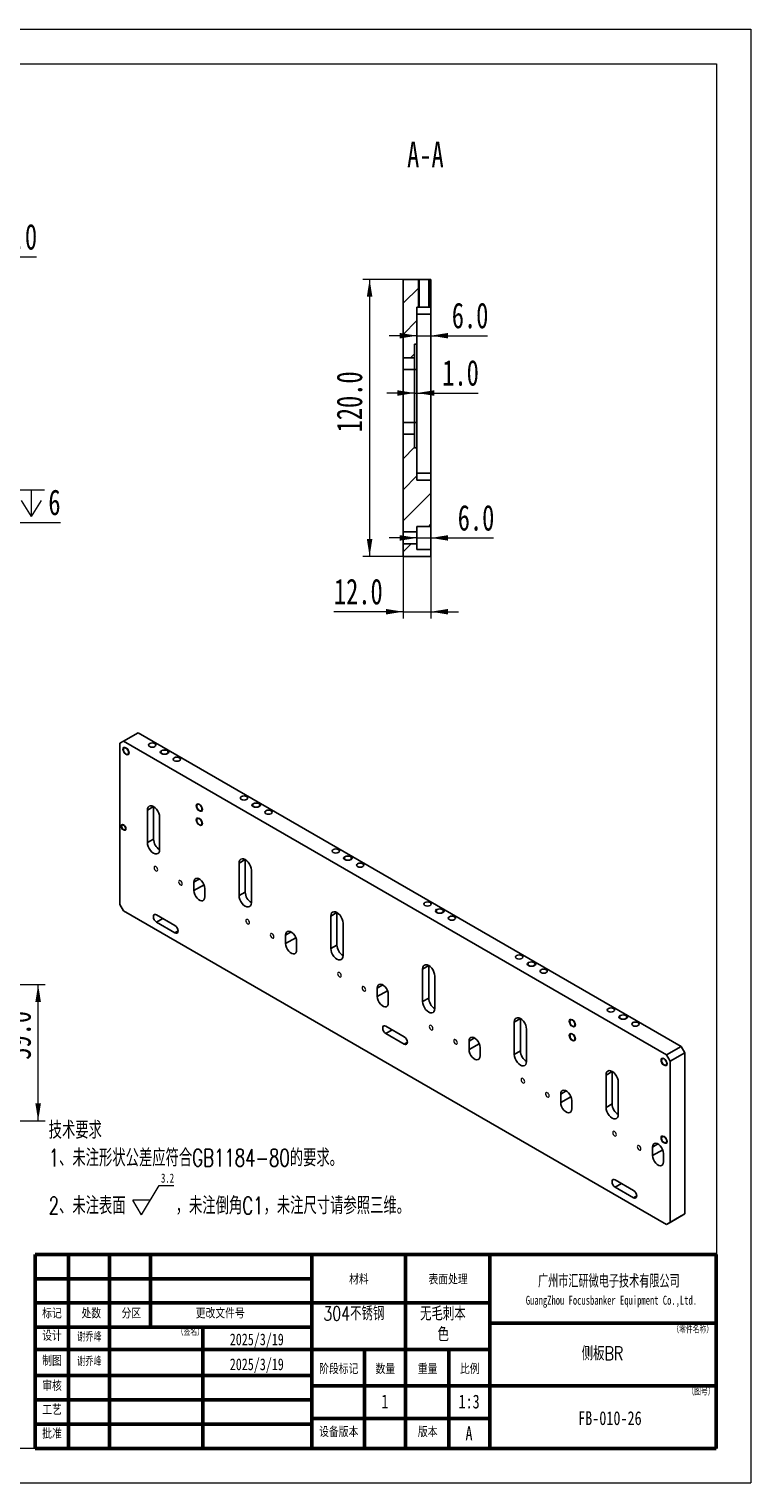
# Model space of a CAD drawing. Header units: millimetres. Extents: x 0 to 297, y 0 to 210.
# Tile 5 of 5: x 193 to 297, y 0 to 210. Entities that reach past the tile are written whole.
import ezdxf

# ---------------------------------------------------------------- set-up
doc = ezdxf.new("R2010")
doc.units = ezdxf.units.MM
doc.styles.add('SLDTEXTSTYLE0', font='TXT', dxfattribs={"width": 0.7, "bigfont": 'bigfont'})
doc.styles.add('SLDTEXTSTYLE1', font='TXT', dxfattribs={"width": 0.7})
doc.styles.add('SLDTEXTSTYLE2', font='TXT', dxfattribs={"width": 0.75, "bigfont": 'bigfont'})
doc.styles.add('SLDTEXTSTYLE3', font='TXT', dxfattribs={"width": 0.75})
doc.dimstyles.new('SLDDIMSTYLE0', dxfattribs={"dimtxt": 3.950146, "dimasz": 2.5, "dimexe": 0, "dimexo": 0.0625, "dimgap": 0.987537, "dimtad": 2, "dimdec": 1, "dimlfac": 3, "dimrnd": 1e-09, "dimzin": 4, "dimdsep": 46, "dimtxsty": 'SLDTEXTSTYLE1', "dimsah": 1, "dimcen": 0.09, "dimadec": 0, "dimazin": 1, "dimtfac": 1, "dimtofl": 0, "dimtmove": 0, "dimatfit": 3, "dimfxl": 0, "dimfrac": 2, "dimtolj": 1, "dimtzin": 12, "dimarcsym": 0})
doc.dimstyles.new('SLDDIMSTYLE2', dxfattribs={"dimtxt": 3.950146, "dimasz": 2.5, "dimexe": 0, "dimexo": 0.0625, "dimgap": 0.987537, "dimtad": 2, "dimdec": 1, "dimlfac": 3, "dimrnd": 1e-09, "dimzin": 4, "dimdsep": 46, "dimtxsty": 'SLDTEXTSTYLE1', "dimsah": 1, "dimcen": 0.09, "dimadec": 0, "dimazin": 1, "dimtfac": 1, "dimtmove": 0, "dimatfit": 0, "dimfxl": 0, "dimfrac": 2, "dimtolj": 1, "dimtzin": 12, "dimarcsym": 0})
doc.dimstyles.new('SLDDIMSTYLE6', dxfattribs={"dimtxt": 3.950146, "dimasz": 2.5, "dimexe": 0, "dimexo": 0.0625, "dimgap": 0.987537, "dimtad": 0, "dimtih": 1, "dimtoh": 1, "dimdec": 1, "dimlfac": 3, "dimrnd": 1e-09, "dimzin": 12, "dimdsep": 46, "dimtxsty": 'SLDTEXTSTYLE1', "dimsah": 1, "dimcen": 0, "dimadec": 0, "dimazin": 3, "dimtfac": 1, "dimtmove": 0, "dimatfit": 3, "dimfxl": 0, "dimfrac": 2, "dimtolj": 1, "dimtzin": 12, "dimarcsym": 0})

# ---------------------------------------------------------------- blocks, each defined once
blk = doc.blocks.new('SW_NOTE_0')
at = {"color": 0, "linetype": 'Continuous', "lineweight": 0}
for p, q in [((13.44, -10.29), (15.97, -6.01)), ((15.97, -6.01), (18.08, -6.01)), ((13.44, -10.29), (12.17, -8.15)), ((14.7, -8.15), (12.17, -8.15))]:
    blk.add_line(p, q, dxfattribs=at)
at = {"color": 0, "linetype": 'Continuous', "lineweight": 0, "attachment_point": 1}
for s, insert, char_height, style in [('技术要求', (0, 3.22), 2.5, 'SLDTEXTSTYLE0'), ('1、未注形状公差应符合GB1184-80的要求。', (0, -0.78), 2.5, 'SLDTEXTSTYLE0'), ('3.2', (16.24, -4.3), 1.323, 'SLDTEXTSTYLE1'), ('2、未注表面', (0, -7.68), 2.5, 'SLDTEXTSTYLE0'), ('，未注倒角C1，未注尺寸请参照三维。', (18.36, -7.68), 2.5, 'SLDTEXTSTYLE0')]:
    blk.add_mtext(s, dxfattribs=dict(at, insert=insert, char_height=char_height, style=style))
blk = doc.blocks.new('SW_NOTE_0_1')
at = {"color": 0, "linetype": 'Continuous', "lineweight": 0, "char_height": 2, "attachment_point": 2, "style": 'SLDTEXTSTYLE2'}
for s, insert in [('无毛刺本', (5.25, 2.58)), ('色', (5.31, -0.42))]:
    blk.add_mtext(s, dxfattribs=dict(at, insert=insert))
blk = doc.blocks.new('SW_NOTE_0_2')
at = {"color": 0, "linetype": 'Continuous', "lineweight": 0, "attachment_point": 2}
for s, insert, char_height, style in [('广州市汇研微电子技术有限公司', (16.21, 2.45), 1.9, 'SLDTEXTSTYLE0'), ('GuangZhou Focusbanker Equipment Co.,Ltd.', (16.58, -0.62), 1.3, 'SLDTEXTSTYLE1')]:
    blk.add_mtext(s, dxfattribs=dict(at, insert=insert, char_height=char_height, style=style))
blk = doc.blocks.new('SW_CHAMFER_DIMENSION_0')
at = {"color": 0, "linetype": 'Continuous', "lineweight": 0}
for p, q in [((-2.17, -3.76), (0, 0)), ((0, 0), (11.08, 0))]:
    blk.add_line(p, q, dxfattribs=at)
at = {"color": 0, "linetype": 'Continuous', "lineweight": 18}
blk.add_solid([(-2.17, -3.76), (-0.57, -1.79), (-1.26, -1.39)], dxfattribs=at)
at = {"color": 0, "linetype": 'Continuous', "lineweight": 18, "attachment_point": 1, "style": 'SLDTEXTSTYLE1'}
for s, insert, char_height in [('4-', (0, 4.77), 3.704), ('C', (4.16, 4.77), 3.7), ('3.0', (5.89, 4.77), 3.704)]:
    blk.add_mtext(s, dxfattribs=dict(at, insert=insert, char_height=char_height))
blk = doc.blocks.new('SW_SYMBOL_HOLE_DEPTH')
at = {"color": 0, "linetype": 'Continuous', "lineweight": 18}
for p, q in [((0, 875), (800, 875)), ((100, 555), (400, 75)), ((400, 875), (400, 75)), ((700, 555), (400, 75))]:
    blk.add_line(p, q, dxfattribs=at)
blk = doc.blocks.new('_D_30')
at = {"color": 7, "linetype": 'Continuous', "lineweight": 0}
for p, q in [((174.79, 144.52), (171.96, 147.35)), ((174.79, 144.52), (175.49, 143.82)), ((175.49, 143.82), (180.58, 138.73)), ((180.58, 138.73), (197.18, 138.73))]:
    blk.add_line(p, q, dxfattribs=at)
at = {"color": 7, "linetype": 'Continuous', "lineweight": 18}
for points in [[(174.79, 144.52), (173.3, 146.57), (172.74, 146.01)], [(175.49, 143.82), (176.98, 141.77), (177.54, 142.33)]]:
    blk.add_solid(points, dxfattribs=at)
at = {"color": 7, "linetype": 'Continuous', "lineweight": 18, "xscale": 0.004774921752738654, "yscale": 0.004774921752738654, "zscale": 0.004774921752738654}
blk.add_blockref('SW_SYMBOL_HOLE_DEPTH', (191.05, 139.26), dxfattribs=at)
at = {"color": 7, "linetype": 'Continuous', "lineweight": 18, "attachment_point": 1, "style": 'SLDTEXTSTYLE1'}
for s, insert, char_height in [('12-M3', (181.58, 143.5), 3.704), ('6', (195.45, 143.5), 3.7)]:
    blk.add_mtext(s, dxfattribs=dict(at, insert=insert, char_height=char_height))
blk = doc.blocks.new('_D_51')
at = {"color": 7, "linetype": 'Continuous', "lineweight": 0}
for p, q in [((179.97, 71.98), (194.97, 71.98)), ((193.97, 52.31), (193.97, 71.98)), ((181.02, 52.31), (194.97, 52.31))]:
    blk.add_line(p, q, dxfattribs=at)
at = {"color": 7, "linetype": 'Continuous', "lineweight": 18}
for points in [[(193.97, 71.98), (193.57, 69.48), (194.37, 69.48)], [(193.97, 52.31), (194.37, 54.81), (193.57, 54.81)]]:
    blk.add_solid(points, dxfattribs=at)
at = {"color": 7, "linetype": 'Continuous', "lineweight": 18, "insert": (189.2, 61.12), "char_height": 3.704, "attachment_point": 1, "rotation": 90, "style": 'SLDTEXTSTYLE1'}
blk.add_mtext('59.0', dxfattribs=at)
blk = doc.blocks.new('_D_68')
at = {"color": 7, "linetype": 'Continuous', "lineweight": 0}
for p, q in [((248.73, 165.71), (244.73, 165.71)), ((248.73, 165.71), (250.73, 165.71)), ((250.73, 165.71), (258.94, 165.71))]:
    blk.add_line(p, q, dxfattribs=at)
at = {"color": 7, "linetype": 'Continuous', "lineweight": 18}
for points in [[(248.73, 165.71), (246.23, 166.11), (246.23, 165.31)], [(250.73, 165.71), (253.23, 165.31), (253.23, 166.11)]]:
    blk.add_solid(points, dxfattribs=at)
at = {"color": 7, "linetype": 'Continuous', "lineweight": 18, "insert": (253.76, 170.49), "char_height": 3.704, "attachment_point": 1, "style": 'SLDTEXTSTYLE1'}
blk.add_mtext('6.0', dxfattribs=at)
blk = doc.blocks.new('_D_69')
at = {"color": 7, "linetype": 'Continuous', "lineweight": 0}
for p, q in [((248.39, 160.84), (248.39, 156.43)), ((248.73, 160.84), (248.73, 156.43)), ((248.39, 157.43), (244.39, 157.43)), ((248.39, 157.43), (248.73, 157.43)), ((248.73, 157.43), (257.57, 157.43))]:
    blk.add_line(p, q, dxfattribs=at)
at = {"color": 7, "linetype": 'Continuous', "lineweight": 18}
for points in [[(248.39, 157.43), (245.89, 157.83), (245.89, 157.03)], [(248.73, 157.43), (251.23, 157.03), (251.23, 157.83)]]:
    blk.add_solid(points, dxfattribs=at)
at = {"color": 7, "linetype": 'Continuous', "lineweight": 18, "insert": (252.38, 162.2), "char_height": 3.704, "attachment_point": 1, "style": 'SLDTEXTSTYLE1'}
blk.add_mtext('1.0', dxfattribs=at)
blk = doc.blocks.new('_D_70')
at = {"color": 7, "linetype": 'Continuous', "lineweight": 0}
for p, q in [((250.73, 138.17), (250.73, 135.5)), ((248.73, 136.5), (244.73, 136.5)), ((248.73, 136.5), (250.73, 136.5)), ((250.73, 136.5), (259.81, 136.5))]:
    blk.add_line(p, q, dxfattribs=at)
at = {"color": 7, "linetype": 'Continuous', "lineweight": 18}
for points in [[(248.73, 136.5), (246.23, 136.9), (246.23, 136.1)], [(250.73, 136.5), (253.23, 136.1), (253.23, 136.9)]]:
    blk.add_solid(points, dxfattribs=at)
at = {"color": 7, "linetype": 'Continuous', "lineweight": 18, "insert": (254.62, 141.27), "char_height": 3.704, "attachment_point": 1, "style": 'SLDTEXTSTYLE1'}
blk.add_mtext('6.0', dxfattribs=at)
blk = doc.blocks.new('_D_71')
at = {"color": 7, "linetype": 'Continuous', "lineweight": 0}
for p, q in [((246.73, 133.84), (246.73, 124.84)), ((250.73, 133.84), (250.73, 124.84)), ((246.73, 125.84), (236.72, 125.84)), ((246.73, 125.84), (250.73, 125.84)), ((250.73, 125.84), (254.73, 125.84))]:
    blk.add_line(p, q, dxfattribs=at)
at = {"color": 7, "linetype": 'Continuous', "lineweight": 18}
for points in [[(246.73, 125.84), (244.23, 126.24), (244.23, 125.44)], [(250.73, 125.84), (253.23, 125.44), (253.23, 126.24)]]:
    blk.add_solid(points, dxfattribs=at)
at = {"color": 7, "linetype": 'Continuous', "lineweight": 18, "insert": (236.72, 130.61), "char_height": 3.704, "attachment_point": 1, "style": 'SLDTEXTSTYLE1'}
blk.add_mtext('12.0', dxfattribs=at)
blk = doc.blocks.new('_D_72')
at = {"color": 7, "linetype": 'Continuous', "lineweight": 0}
for p, q in [((246.73, 173.84), (240.88, 173.84)), ((241.88, 173.84), (241.88, 133.84)), ((246.73, 133.84), (240.88, 133.84))]:
    blk.add_line(p, q, dxfattribs=at)
at = {"color": 7, "linetype": 'Continuous', "lineweight": 18}
for points in [[(241.88, 173.84), (241.48, 171.34), (242.28, 171.34)], [(241.88, 133.84), (242.28, 136.34), (241.48, 136.34)]]:
    blk.add_solid(points, dxfattribs=at)
at = {"color": 7, "linetype": 'Continuous', "lineweight": 18, "insert": (237.1, 151.74), "char_height": 3.704, "attachment_point": 1, "rotation": 90, "style": 'SLDTEXTSTYLE1'}
blk.add_mtext('120.0', dxfattribs=at)

msp = doc.modelspace()

# ---------------------------------------------------------------- hatches: boundary and pattern name
at = {"linetype": 'Continuous', "lineweight": 18}
h = msp.add_hatch(dxfattribs=at)
h.set_pattern_fill('ANSI31', angle=3e-322, style=0)
h.paths.add_polyline_path([(249.025, 169.837), (249.025, 173.837), (246.725, 173.837), (246.725, 162.503), (248.392, 162.503), (248.392, 164.503), (248.725, 164.503), (248.725, 169.837)], flags=0)
h = msp.add_hatch(dxfattribs=at)
h.set_pattern_fill('ANSI31', angle=3e-322, style=0)
h.paths.add_polyline_path([(250.725, 169.837), (250.725, 173.837), (250.425, 173.837), (250.425, 169.837)], flags=0)
h = msp.add_hatch(dxfattribs=at)
h.set_pattern_fill('ANSI31', angle=3e-322, style=0)
h.paths.add_polyline_path([(248.392, 151.503), (246.725, 151.503), (246.725, 137.37), (248.725, 137.37), (248.725, 138.17), (250.725, 138.17), (250.725, 144.837), (248.725, 144.837), (248.725, 149.503), (248.392, 149.503)], flags=0)
h = msp.add_hatch(dxfattribs=at)
h.set_pattern_fill('ANSI31', angle=3e-322, style=0)
h.paths.add_polyline_path([(248.725, 135.637), (246.725, 135.637), (246.725, 133.837), (250.725, 133.837), (250.725, 134.837), (248.725, 134.837)], flags=0)

# ---------------------------------------------------------------- linework, layer by layer
at = {"color": 7, "linetype": 'Continuous', "lineweight": 18}
for p, q in [((0, 210), (297, 210)), ((297, 210), (297, 0)), ((10, 205), (292, 205)), ((292, 205), (292, 5)), ((248.892, 173.837), (248.892, 169.837)), ((250.558, 173.837), (250.558, 169.837)), ((10, 5), (292, 5)), ((0, 0), (297, 0))]:
    msp.add_line(p, q, dxfattribs=at)
at = {"color": 7, "linetype": 'Continuous', "lineweight": 25}
for p, q in [((249.025, 173.837), (246.725, 173.837)), ((246.725, 173.837), (246.725, 162.503)), ((249.025, 169.837), (249.025, 173.837)), ((249.025, 173.837), (250.425, 173.837)), ((250.425, 173.837), (250.425, 169.837)), ((250.725, 173.837), (250.425, 173.837)), ((250.725, 173.837), (250.725, 169.837)), ((248.725, 169.837), (249.025, 169.837)), ((248.725, 169.837), (248.725, 164.503)), ((248.725, 168.837), (250.725, 168.837)), ((249.025, 169.837), (250.425, 169.837)), ((250.425, 169.837), (250.725, 169.837)), ((250.725, 169.837), (250.725, 168.837)), ((250.725, 168.837), (250.725, 145.837)), ((248.392, 164.503), (248.725, 164.503)), ((248.392, 164.503), (248.392, 162.503)), ((248.725, 164.503), (248.725, 160.837)), ((246.725, 162.503), (248.392, 162.503)), ((246.725, 160.837), (246.725, 162.503)), ((248.392, 160.837), (248.392, 162.503)), ((248.392, 160.837), (246.725, 160.837)), ((246.725, 153.17), (246.725, 160.837)), ((248.392, 160.837), (248.725, 160.837)), ((248.392, 153.17), (248.392, 160.837)), ((248.725, 160.837), (248.725, 153.17)), ((248.392, 153.17), (246.725, 153.17)), ((246.725, 151.503), (246.725, 153.17)), ((246.725, 151.503), (246.725, 137.37)), ((248.392, 151.503), (246.725, 151.503)), ((248.392, 151.503), (248.392, 153.17)), ((248.392, 153.17), (248.725, 153.17)), ((248.392, 151.503), (248.392, 149.503)), ((248.725, 153.17), (248.725, 149.503)), ((248.725, 149.503), (248.392, 149.503)), ((248.725, 149.503), (248.725, 144.837)), ((248.725, 145.837), (250.725, 145.837)), ((250.725, 145.837), (250.725, 144.837)), ((250.725, 144.837), (248.725, 144.837)), ((250.725, 144.837), (250.725, 138.17)), ((246.725, 137.37), (248.725, 137.37)), ((246.725, 137.37), (246.725, 135.637)), ((248.725, 138.17), (250.725, 138.17)), ((248.725, 138.17), (248.725, 137.37)), ((248.725, 135.637), (248.725, 137.37)), ((250.725, 138.17), (250.725, 134.837)), ((246.725, 135.637), (248.725, 135.637)), ((246.725, 135.637), (246.725, 133.837)), ((248.725, 135.637), (248.725, 134.837)), ((248.725, 134.837), (250.725, 134.837)), ((250.725, 134.837), (250.725, 133.837)), ((246.725, 133.837), (250.725, 133.837)), ((205.784, 106.834), (206.314, 107.141)), ((206.314, 107.141), (208.435, 108.365)), ((284.803, 61.83), (206.314, 107.141)), ((286.924, 63.055), (208.435, 108.365)), ((205.784, 106.834), (205.784, 83.563)), ((210.645, 97.7), (209.761, 97.189)), ((209.761, 92.494), (209.761, 97.189)), ((210.645, 93.004), (210.645, 97.7)), ((211.529, 96.169), (211.529, 91.474)), ((210.645, 93.004), (209.761, 92.494)), ((223.903, 90.046), (223.019, 89.535)), ((223.019, 84.84), (223.019, 89.535)), ((223.903, 85.351), (223.903, 90.046)), ((224.787, 88.515), (224.787, 83.82)), ((216.479, 86.779), (216.479, 85.554)), ((218.069, 84.636), (218.069, 85.861)), ((223.903, 85.351), (223.019, 84.84)), ((206.314, 82.644), (205.784, 83.563)), ((206.314, 82.644), (284.803, 37.334)), ((213.738, 80.522), (211.087, 82.053)), ((237.161, 82.392), (236.277, 81.882)), ((237.161, 77.697), (237.161, 82.392)), ((211.087, 80.991), (213.738, 79.461)), ((236.277, 77.187), (236.277, 81.882)), ((238.045, 80.861), (238.045, 76.166)), ((229.737, 79.125), (229.737, 77.9)), ((231.328, 76.982), (231.328, 78.207)), ((237.161, 77.697), (236.277, 77.187)), ((250.42, 74.738), (249.536, 74.228)), ((249.536, 69.533), (249.536, 74.228)), ((250.42, 70.043), (250.42, 74.738)), ((242.995, 71.471), (242.995, 70.247)), ((251.304, 73.207), (251.304, 68.512)), ((244.586, 69.328), (244.586, 70.553)), ((250.42, 70.043), (249.536, 69.533)), ((246.884, 64.449), (244.232, 65.98)), ((263.678, 67.084), (262.794, 66.574)), ((262.794, 61.879), (262.794, 66.574)), ((263.678, 62.389), (263.678, 67.084)), ((264.562, 65.553), (264.562, 60.858)), ((244.232, 64.919), (246.884, 63.388)), ((256.253, 63.818), (256.253, 62.593)), ((286.924, 63.055), (284.803, 61.83)), ((287.454, 62.136), (286.924, 63.055)), ((257.844, 61.674), (257.844, 62.899)), ((263.678, 62.389), (262.794, 61.879)), ((284.803, 61.83), (285.333, 60.911)), ((285.333, 60.911), (287.454, 62.136)), ((285.333, 37.64), (285.333, 60.911)), ((287.454, 38.865), (287.454, 62.136)), ((276.936, 59.43), (276.052, 58.92)), ((276.052, 54.225), (276.052, 58.92)), ((276.936, 54.735), (276.936, 59.43)), ((277.82, 57.9), (277.82, 53.205)), ((269.512, 56.164), (269.512, 54.939)), ((271.103, 54.02), (271.103, 55.245)), ((276.936, 54.735), (276.052, 54.225)), ((282.77, 48.51), (282.77, 47.285)), ((284.361, 46.367), (284.361, 47.591)), ((280.03, 42.253), (277.378, 43.784)), ((277.378, 42.722), (280.03, 41.191)), ((284.803, 37.334), (286.924, 38.558)), ((287.454, 38.865), (285.333, 37.64)), ((286.924, 38.558), (287.454, 38.865)), ((285.333, 37.64), (284.803, 37.334))]:
    msp.add_line(p, q, dxfattribs=at)
at = {"color": 1, "linetype": 'Continuous', "lineweight": 25}
for p, q in [((216.479, 86.779), (217.274, 87.238)), ((216.479, 85.554), (217.953, 86.406)), ((211.087, 80.991), (212.006, 81.522)), ((213.738, 79.461), (214.198, 79.726)), ((229.737, 79.125), (230.532, 79.585)), ((229.737, 77.9), (231.212, 78.752)), ((242.995, 71.471), (243.791, 71.931)), ((242.995, 70.247), (244.47, 71.098)), ((244.232, 64.919), (245.152, 65.45)), ((246.884, 63.388), (247.344, 63.653)), ((256.253, 63.818), (257.049, 64.277)), ((256.253, 62.593), (257.728, 63.444)), ((269.512, 56.164), (270.307, 56.623)), ((269.512, 54.939), (270.986, 55.79)), ((282.77, 48.51), (283.565, 48.969)), ((282.77, 47.285), (284.245, 48.136)), ((277.378, 42.722), (278.297, 43.253)), ((280.03, 41.191), (280.489, 41.457))]:
    msp.add_line(p, q, dxfattribs=at)
at = {"color": 7, "linetype": 'Continuous', "lineweight": 50}
for p, q in [((193.542, 32.994), (291.987, 32.994)), ((193.542, 32.994), (193.542, 4.994)), ((198.334, 32.994), (198.334, 19.266)), ((204.271, 22.494), (204.271, 32.994)), ((210.199, 22.494), (210.199, 32.994)), ((233.542, 32.994), (233.542, 4.994)), ((247.07, 32.994), (247.07, 19.266)), ((259.243, 32.77), (259.243, 19.266)), ((291.987, 32.994), (291.987, 4.994)), ((193.542, 29.494), (233.542, 29.494)), ((193.542, 29.494), (198.542, 29.494)), ((193.542, 26.018), (233.542, 26.018)), ((193.542, 26.018), (198.542, 26.018)), ((259.243, 26.018), (233.542, 26.018)), ((193.542, 22.494), (233.542, 22.494)), ((193.542, 22.494), (198.334, 22.494)), ((198.334, 22.494), (198.334, 19.266)), ((204.271, 19.266), (204.271, 22.494)), ((217.761, 22.494), (217.761, 4.994)), ((259.243, 23.077), (291.987, 23.077)), ((193.542, 19.266), (198.334, 19.266)), ((193.542, 19.266), (198.334, 19.266)), ((198.334, 19.266), (204.271, 19.266)), ((198.334, 19.266), (198.334, 15.494)), ((198.334, 19.266), (204.271, 19.266)), ((198.334, 19.266), (198.334, 15.494)), ((204.271, 19.266), (204.271, 15.494)), ((204.271, 19.266), (213.966, 19.266)), ((204.271, 19.266), (213.966, 19.266)), ((219.542, 19.266), (213.966, 19.266)), ((225.542, 19.266), (219.542, 19.266)), ((234.897, 19.266), (225.542, 19.266)), ((259.243, 19.266), (234.897, 19.266)), ((241.162, 19.266), (241.162, 4.994)), ((247.07, 19.266), (247.07, 4.994)), ((253.334, 19.266), (253.334, 4.994)), ((259.243, 14.022), (259.243, 19.266)), ((193.542, 15.494), (198.334, 15.494)), ((198.334, 15.494), (193.542, 15.494)), ((198.334, 15.494), (198.334, 11.994)), ((198.334, 15.494), (204.271, 15.494)), ((204.271, 15.494), (198.334, 15.494)), ((198.334, 15.494), (198.334, 11.994)), ((204.271, 15.494), (204.271, 11.994)), ((213.966, 15.494), (204.271, 15.494)), ((219.542, 15.494), (213.966, 15.494)), ((225.542, 15.494), (219.542, 15.494)), ((233.542, 15.494), (225.542, 15.494)), ((259.243, 14.022), (233.542, 14.022)), ((259.243, 14.022), (291.987, 14.022)), ((259.243, 14.022), (259.243, 9.295)), ((198.334, 11.994), (193.542, 11.994)), ((193.542, 11.994), (198.334, 11.994)), ((198.334, 11.994), (198.334, 8.494)), ((204.271, 11.994), (198.334, 11.994)), ((198.334, 11.994), (204.271, 11.994)), ((198.334, 11.994), (198.334, 8.494)), ((204.271, 11.994), (204.271, 8.494)), ((213.966, 11.994), (204.271, 11.994)), ((219.542, 11.994), (213.966, 11.994)), ((225.542, 11.994), (219.542, 11.994)), ((233.542, 11.994), (225.542, 11.994)), ((193.542, 8.494), (198.334, 8.494)), ((198.334, 8.494), (193.542, 8.494)), ((198.334, 8.494), (198.334, 4.994)), ((198.334, 8.494), (204.271, 8.494)), ((198.334, 8.494), (204.271, 8.494)), ((198.334, 8.494), (198.334, 4.994)), ((204.271, 8.494), (204.271, 4.994)), ((213.966, 8.494), (204.271, 8.494)), ((219.542, 8.494), (213.966, 8.494)), ((225.542, 8.494), (219.542, 8.494)), ((233.542, 8.494), (225.542, 8.494)), ((259.243, 9.295), (233.542, 9.295)), ((259.243, 4.994), (259.243, 9.295)), ((193.542, 4.994), (291.987, 4.994))]:
    msp.add_line(p, q, dxfattribs=at)
at = {"color": 7, "linetype": 'Continuous', "lineweight": 18, "flags": 128}
for points in [[(206.667, 105.201), (206.498, 105.338), (206.355, 105.531), (206.259, 105.752), (206.225, 105.967), (206.259, 106.143), (206.355, 106.253), (206.498, 106.281), (206.667, 106.222), (206.837, 106.086), (206.98, 105.892), (207.076, 105.671), (207.109, 105.457), (207.076, 105.281), (206.98, 105.17), (206.837, 105.143), (206.667, 105.201)], [(211.794, 105.304), (211.658, 105.421), (211.611, 105.559), (211.658, 105.697), (211.794, 105.814), (211.997, 105.892), (212.236, 105.92), (212.475, 105.892), (212.678, 105.814), (212.813, 105.697), (212.861, 105.559), (212.813, 105.421), (212.678, 105.304), (212.475, 105.225), (212.236, 105.198), (211.997, 105.225), (211.794, 105.304)], [(217.274, 97.037), (217.105, 97.173), (216.962, 97.367), (216.866, 97.588), (216.832, 97.802), (216.866, 97.978), (216.962, 98.089), (217.105, 98.116), (217.274, 98.058), (217.443, 97.921), (217.587, 97.728), (217.682, 97.507), (217.716, 97.292), (217.682, 97.116), (217.587, 97.006), (217.443, 96.978), (217.274, 97.037)], [(225.052, 97.65), (224.917, 97.767), (224.869, 97.905), (224.917, 98.043), (225.052, 98.16), (225.255, 98.238), (225.494, 98.266), (225.733, 98.238), (225.936, 98.16), (226.072, 98.043), (226.119, 97.905), (226.072, 97.767), (225.936, 97.65), (225.733, 97.572), (225.494, 97.544), (225.255, 97.572), (225.052, 97.65)], [(206.314, 94.28), (206.179, 94.389), (206.064, 94.544), (205.987, 94.721), (205.96, 94.892), (205.987, 95.033), (206.064, 95.121), (206.179, 95.144), (206.314, 95.097), (206.449, 94.987), (206.564, 94.833), (206.64, 94.656), (206.667, 94.484), (206.64, 94.344), (206.564, 94.255), (206.449, 94.233), (206.314, 94.28)], [(217.274, 94.996), (217.105, 95.132), (216.962, 95.325), (216.866, 95.546), (216.832, 95.761), (216.866, 95.937), (216.962, 96.047), (217.105, 96.075), (217.274, 96.016), (217.443, 95.88), (217.587, 95.686), (217.682, 95.465), (217.716, 95.251), (217.682, 95.075), (217.587, 94.965), (217.443, 94.937), (217.274, 94.996)], [(238.31, 89.996), (238.175, 90.113), (238.127, 90.251), (238.175, 90.389), (238.31, 90.506), (238.513, 90.584), (238.752, 90.612), (238.992, 90.584), (239.194, 90.506), (239.33, 90.389), (239.377, 90.251), (239.33, 90.113), (239.194, 89.996), (238.992, 89.918), (238.752, 89.89), (238.513, 89.918), (238.31, 89.996)], [(210.998, 89.024), (210.897, 89.059), (210.811, 89.042), (210.753, 88.976), (210.733, 88.87), (210.753, 88.742), (210.811, 88.609), (210.897, 88.493), (210.998, 88.411), (211.1, 88.376), (211.186, 88.393), (211.243, 88.459), (211.264, 88.564), (211.243, 88.693), (211.186, 88.826), (211.1, 88.942), (210.998, 89.024)], [(214.534, 86.983), (214.432, 87.018), (214.346, 87.001), (214.289, 86.935), (214.269, 86.829), (214.289, 86.701), (214.346, 86.568), (214.432, 86.452), (214.534, 86.37), (214.635, 86.335), (214.721, 86.352), (214.779, 86.418), (214.799, 86.523), (214.779, 86.652), (214.721, 86.785), (214.635, 86.901), (214.534, 86.983)], [(251.569, 82.342), (251.433, 82.459), (251.386, 82.597), (251.433, 82.735), (251.569, 82.852), (251.771, 82.931), (252.011, 82.958), (252.25, 82.931), (252.453, 82.852), (252.588, 82.735), (252.636, 82.597), (252.588, 82.459), (252.453, 82.342), (252.25, 82.264), (252.011, 82.236), (251.771, 82.264), (251.569, 82.342)], [(224.257, 81.37), (224.155, 81.405), (224.069, 81.388), (224.012, 81.322), (223.992, 81.217), (224.012, 81.088), (224.069, 80.955), (224.155, 80.839), (224.257, 80.757), (224.358, 80.722), (224.444, 80.739), (224.502, 80.805), (224.522, 80.91), (224.502, 81.039), (224.444, 81.172), (224.358, 81.288), (224.257, 81.37)], [(227.792, 79.329), (227.691, 79.364), (227.605, 79.347), (227.547, 79.281), (227.527, 79.176), (227.547, 79.047), (227.605, 78.914), (227.691, 78.798), (227.792, 78.716), (227.894, 78.681), (227.98, 78.698), (228.037, 78.764), (228.057, 78.869), (228.037, 78.998), (227.98, 79.131), (227.894, 79.247), (227.792, 79.329)], [(237.515, 73.716), (237.413, 73.751), (237.327, 73.735), (237.27, 73.668), (237.25, 73.563), (237.27, 73.434), (237.327, 73.301), (237.413, 73.185), (237.515, 73.104), (237.616, 73.068), (237.702, 73.085), (237.76, 73.151), (237.78, 73.257), (237.76, 73.386), (237.702, 73.518), (237.616, 73.634), (237.515, 73.716)], [(264.827, 74.688), (264.691, 74.805), (264.644, 74.943), (264.691, 75.082), (264.827, 75.199), (265.03, 75.277), (265.269, 75.304), (265.508, 75.277), (265.711, 75.199), (265.846, 75.082), (265.894, 74.943), (265.846, 74.805), (265.711, 74.688), (265.508, 74.61), (265.269, 74.583), (265.03, 74.61), (264.827, 74.688)], [(241.05, 71.675), (240.949, 71.71), (240.863, 71.693), (240.805, 71.627), (240.785, 71.522), (240.805, 71.393), (240.863, 71.26), (240.949, 71.144), (241.05, 71.063), (241.152, 71.027), (241.238, 71.044), (241.295, 71.11), (241.316, 71.216), (241.295, 71.344), (241.238, 71.477), (241.152, 71.593), (241.05, 71.675)], [(278.085, 67.035), (277.95, 67.152), (277.902, 67.29), (277.95, 67.428), (278.085, 67.545), (278.288, 67.623), (278.527, 67.65), (278.766, 67.623), (278.969, 67.545), (279.105, 67.428), (279.152, 67.29), (279.105, 67.152), (278.969, 67.035), (278.766, 66.956), (278.527, 66.929), (278.288, 66.956), (278.085, 67.035)], [(250.773, 66.062), (250.672, 66.097), (250.586, 66.081), (250.528, 66.015), (250.508, 65.909), (250.528, 65.78), (250.586, 65.648), (250.672, 65.532), (250.773, 65.45), (250.875, 65.414), (250.961, 65.431), (251.018, 65.497), (251.038, 65.603), (251.018, 65.732), (250.961, 65.864), (250.875, 65.98), (250.773, 66.062)], [(271.191, 65.911), (271.022, 66.048), (270.878, 66.241), (270.783, 66.462), (270.749, 66.677), (270.783, 66.853), (270.878, 66.963), (271.022, 66.991), (271.191, 66.932), (271.36, 66.796), (271.503, 66.602), (271.599, 66.381), (271.633, 66.167), (271.599, 65.991), (271.503, 65.88), (271.36, 65.853), (271.191, 65.911)], [(254.309, 64.021), (254.207, 64.056), (254.121, 64.04), (254.064, 63.974), (254.044, 63.868), (254.064, 63.739), (254.121, 63.607), (254.207, 63.491), (254.309, 63.409), (254.41, 63.373), (254.496, 63.39), (254.554, 63.456), (254.574, 63.562), (254.554, 63.691), (254.496, 63.823), (254.41, 63.939), (254.309, 64.021)], [(271.191, 63.87), (271.022, 64.006), (270.878, 64.2), (270.783, 64.421), (270.749, 64.635), (270.783, 64.811), (270.878, 64.922), (271.022, 64.949), (271.191, 64.891), (271.36, 64.754), (271.503, 64.561), (271.599, 64.34), (271.633, 64.125), (271.599, 63.949), (271.503, 63.839), (271.36, 63.811), (271.191, 63.87)], [(284.449, 60.299), (284.28, 60.435), (284.137, 60.629), (284.041, 60.85), (284.007, 61.064), (284.041, 61.24), (284.137, 61.35), (284.28, 61.378), (284.449, 61.32), (284.618, 61.183), (284.762, 60.99), (284.857, 60.769), (284.891, 60.554), (284.857, 60.378), (284.762, 60.268), (284.618, 60.24), (284.449, 60.299)], [(264.031, 58.408), (263.93, 58.444), (263.844, 58.427), (263.786, 58.361), (263.766, 58.255), (263.786, 58.126), (263.844, 57.994), (263.93, 57.878), (264.031, 57.796), (264.133, 57.761), (264.219, 57.777), (264.276, 57.843), (264.297, 57.949), (264.276, 58.078), (264.219, 58.21), (264.133, 58.326), (264.031, 58.408)], [(267.567, 56.367), (267.465, 56.403), (267.379, 56.386), (267.322, 56.32), (267.302, 56.214), (267.322, 56.085), (267.379, 55.953), (267.465, 55.837), (267.567, 55.755), (267.668, 55.72), (267.754, 55.736), (267.812, 55.802), (267.832, 55.908), (267.812, 56.037), (267.754, 56.169), (267.668, 56.285), (267.567, 56.367)], [(277.29, 50.754), (277.188, 50.79), (277.102, 50.773), (277.045, 50.707), (277.025, 50.601), (277.045, 50.473), (277.102, 50.34), (277.188, 50.224), (277.29, 50.142), (277.391, 50.107), (277.477, 50.124), (277.535, 50.19), (277.555, 50.295), (277.535, 50.424), (277.477, 50.557), (277.391, 50.673), (277.29, 50.754)], [(280.825, 48.713), (280.724, 48.749), (280.638, 48.732), (280.58, 48.666), (280.56, 48.56), (280.58, 48.431), (280.638, 48.299), (280.724, 48.183), (280.825, 48.101), (280.927, 48.066), (281.013, 48.082), (281.07, 48.149), (281.09, 48.254), (281.07, 48.383), (281.013, 48.516), (280.927, 48.632), (280.825, 48.713)], [(284.449, 49.071), (284.28, 49.208), (284.137, 49.401), (284.041, 49.622), (284.007, 49.837), (284.041, 50.013), (284.137, 50.123), (284.28, 50.151), (284.449, 50.092), (284.618, 49.956), (284.762, 49.762), (284.857, 49.541), (284.891, 49.327), (284.857, 49.151), (284.762, 49.041), (284.618, 49.013), (284.449, 49.071)]]:
    msp.add_lwpolyline(points, dxfattribs=at)
at = {"color": 7, "linetype": 'Continuous', "lineweight": 25, "flags": 128}
for points in [[(206.296, 105.926), (206.324, 106.074), (206.405, 106.166), (206.525, 106.19), (206.667, 106.14), (206.809, 106.026), (206.93, 105.863), (207.01, 105.678), (207.039, 105.497), (207.01, 105.35), (206.93, 105.257), (206.809, 105.234), (206.667, 105.283), (206.525, 105.398), (206.405, 105.56), (206.324, 105.746), (206.296, 105.926)], [(210.839, 106.794), (210.953, 106.695), (210.993, 106.579), (210.953, 106.463), (210.839, 106.365), (210.669, 106.299), (210.468, 106.276), (210.267, 106.299), (210.097, 106.365), (209.983, 106.463), (209.943, 106.579), (209.983, 106.695), (210.097, 106.794), (210.267, 106.859), (210.468, 106.882), (210.669, 106.859), (210.839, 106.794)], [(212.607, 105.773), (212.721, 105.675), (212.761, 105.559), (212.721, 105.443), (212.607, 105.344), (212.437, 105.279), (212.236, 105.256), (212.035, 105.279), (211.865, 105.344), (211.751, 105.443), (211.711, 105.559), (211.751, 105.675), (211.865, 105.773), (212.035, 105.839), (212.236, 105.862), (212.437, 105.839), (212.607, 105.773)], [(214.375, 104.753), (214.489, 104.654), (214.529, 104.538), (214.489, 104.422), (214.375, 104.324), (214.205, 104.258), (214.004, 104.235), (213.803, 104.258), (213.632, 104.324), (213.519, 104.422), (213.479, 104.538), (213.519, 104.654), (213.632, 104.753), (213.803, 104.818), (214.004, 104.841), (214.205, 104.818), (214.375, 104.753)], [(224.098, 99.14), (224.211, 99.041), (224.251, 98.925), (224.211, 98.809), (224.098, 98.711), (223.927, 98.645), (223.726, 98.622), (223.525, 98.645), (223.355, 98.711), (223.241, 98.809), (223.201, 98.925), (223.241, 99.041), (223.355, 99.14), (223.525, 99.205), (223.726, 99.229), (223.927, 99.205), (224.098, 99.14)], [(209.761, 97.189), (209.791, 97.436), (209.879, 97.631), (210.02, 97.762), (210.203, 97.818), (210.416, 97.797), (210.645, 97.7), (210.874, 97.533), (211.087, 97.308), (211.27, 97.04), (211.41, 96.747), (211.499, 96.45), (211.529, 96.169)], [(216.903, 97.762), (216.931, 97.909), (217.012, 98.002), (217.132, 98.025), (217.274, 97.976), (217.416, 97.861), (217.537, 97.699), (217.617, 97.513), (217.645, 97.333), (217.617, 97.185), (217.537, 97.093), (217.416, 97.069), (217.274, 97.119), (217.132, 97.233), (217.012, 97.396), (216.931, 97.581), (216.903, 97.762)], [(225.865, 98.119), (225.979, 98.021), (226.019, 97.905), (225.979, 97.789), (225.865, 97.691), (225.695, 97.625), (225.494, 97.602), (225.293, 97.625), (225.123, 97.691), (225.009, 97.789), (224.969, 97.905), (225.009, 98.021), (225.123, 98.119), (225.293, 98.185), (225.494, 98.208), (225.695, 98.185), (225.865, 98.119)], [(227.633, 97.099), (227.747, 97), (227.787, 96.884), (227.747, 96.768), (227.633, 96.67), (227.463, 96.604), (227.262, 96.581), (227.061, 96.604), (226.891, 96.67), (226.777, 96.768), (226.737, 96.884), (226.777, 97), (226.891, 97.099), (227.061, 97.164), (227.262, 97.188), (227.463, 97.164), (227.633, 97.099)], [(206.022, 94.857), (206.044, 94.973), (206.108, 95.046), (206.202, 95.064), (206.314, 95.025), (206.425, 94.935), (206.52, 94.807), (206.583, 94.662), (206.606, 94.52), (206.583, 94.404), (206.52, 94.331), (206.425, 94.313), (206.314, 94.351), (206.202, 94.442), (206.108, 94.569), (206.044, 94.715), (206.022, 94.857)], [(216.903, 95.72), (216.931, 95.868), (217.012, 95.961), (217.132, 95.984), (217.274, 95.935), (217.416, 95.82), (217.537, 95.657), (217.617, 95.472), (217.645, 95.292), (217.617, 95.144), (217.537, 95.051), (217.416, 95.028), (217.274, 95.077), (217.132, 95.192), (217.012, 95.354), (216.931, 95.54), (216.903, 95.72)], [(211.529, 91.474), (211.499, 91.227), (211.41, 91.032), (211.27, 90.901), (211.087, 90.845), (210.874, 90.866), (210.645, 90.963), (210.416, 91.13), (210.203, 91.355), (210.02, 91.623), (209.879, 91.915), (209.791, 92.213), (209.761, 92.494)], [(237.356, 91.486), (237.47, 91.388), (237.51, 91.272), (237.47, 91.156), (237.356, 91.057), (237.186, 90.992), (236.985, 90.969), (236.784, 90.992), (236.613, 91.057), (236.5, 91.156), (236.46, 91.272), (236.5, 91.388), (236.613, 91.486), (236.784, 91.552), (236.985, 91.575), (237.186, 91.552), (237.356, 91.486)], [(239.124, 90.465), (239.237, 90.367), (239.277, 90.251), (239.237, 90.135), (239.124, 90.037), (238.953, 89.971), (238.752, 89.948), (238.551, 89.971), (238.381, 90.037), (238.267, 90.135), (238.227, 90.251), (238.267, 90.367), (238.381, 90.465), (238.551, 90.531), (238.752, 90.554), (238.953, 90.531), (239.124, 90.465)], [(223.019, 89.535), (223.049, 89.782), (223.138, 89.977), (223.278, 90.108), (223.461, 90.164), (223.674, 90.143), (223.903, 90.046), (224.132, 89.879), (224.345, 89.654), (224.528, 89.386), (224.669, 89.094), (224.757, 88.797), (224.787, 88.515)], [(240.891, 89.445), (241.005, 89.347), (241.045, 89.231), (241.005, 89.115), (240.891, 89.016), (240.721, 88.951), (240.52, 88.928), (240.319, 88.951), (240.149, 89.016), (240.035, 89.115), (239.995, 89.231), (240.035, 89.347), (240.149, 89.445), (240.319, 89.511), (240.52, 89.534), (240.721, 89.511), (240.891, 89.445)], [(218.069, 85.861), (218.037, 86.138), (217.943, 86.43), (217.795, 86.713), (217.604, 86.965), (217.387, 87.164), (217.161, 87.294), (216.944, 87.346), (216.753, 87.315), (216.605, 87.203), (216.511, 87.019), (216.479, 86.779)], [(216.479, 85.554), (216.511, 85.277), (216.605, 84.985), (216.753, 84.701), (216.944, 84.45), (217.161, 84.251), (217.387, 84.12), (217.604, 84.069), (217.795, 84.1), (217.943, 84.212), (218.037, 84.396), (218.069, 84.636)], [(224.787, 83.82), (224.757, 83.573), (224.669, 83.378), (224.528, 83.248), (224.345, 83.191), (224.132, 83.212), (223.903, 83.309), (223.674, 83.476), (223.461, 83.701), (223.278, 83.969), (223.138, 84.262), (223.049, 84.559), (223.019, 84.84)], [(211.087, 82.053), (210.911, 82.114), (210.762, 82.085), (210.662, 81.97), (210.627, 81.787), (210.662, 81.564), (210.762, 81.334), (210.911, 81.133), (211.087, 80.991)], [(236.277, 81.882), (236.308, 82.128), (236.396, 82.324), (236.536, 82.454), (236.719, 82.51), (236.933, 82.489), (237.161, 82.392), (237.39, 82.225), (237.603, 82), (237.786, 81.732), (237.927, 81.44), (238.015, 81.143), (238.045, 80.861)], [(250.614, 83.832), (250.728, 83.734), (250.768, 83.618), (250.728, 83.502), (250.614, 83.403), (250.444, 83.338), (250.243, 83.315), (250.042, 83.338), (249.872, 83.403), (249.758, 83.502), (249.718, 83.618), (249.758, 83.734), (249.872, 83.832), (250.042, 83.898), (250.243, 83.921), (250.444, 83.898), (250.614, 83.832)], [(252.382, 82.812), (252.496, 82.713), (252.536, 82.597), (252.496, 82.481), (252.382, 82.383), (252.212, 82.317), (252.011, 82.294), (251.81, 82.317), (251.639, 82.383), (251.526, 82.481), (251.486, 82.597), (251.526, 82.713), (251.639, 82.812), (251.81, 82.877), (252.011, 82.9), (252.212, 82.877), (252.382, 82.812)], [(213.738, 79.461), (213.914, 79.399), (214.063, 79.428), (214.163, 79.543), (214.198, 79.726), (214.163, 79.949), (214.063, 80.179), (213.914, 80.38), (213.738, 80.522)], [(254.15, 81.791), (254.263, 81.693), (254.303, 81.577), (254.263, 81.461), (254.15, 81.362), (253.979, 81.297), (253.778, 81.274), (253.577, 81.297), (253.407, 81.362), (253.293, 81.461), (253.253, 81.577), (253.293, 81.693), (253.407, 81.791), (253.577, 81.857), (253.778, 81.88), (253.979, 81.857), (254.15, 81.791)], [(231.328, 78.207), (231.296, 78.484), (231.201, 78.776), (231.053, 79.059), (230.863, 79.311), (230.645, 79.51), (230.419, 79.641), (230.202, 79.692), (230.011, 79.661), (229.863, 79.549), (229.769, 79.365), (229.737, 79.125)], [(229.737, 77.9), (229.769, 77.623), (229.863, 77.331), (230.011, 77.048), (230.202, 76.796), (230.419, 76.597), (230.645, 76.467), (230.863, 76.415), (231.053, 76.446), (231.201, 76.558), (231.296, 76.742), (231.328, 76.982)], [(238.045, 76.166), (238.015, 75.919), (237.927, 75.724), (237.786, 75.594), (237.603, 75.537), (237.39, 75.558), (237.161, 75.656), (236.933, 75.822), (236.719, 76.047), (236.536, 76.315), (236.396, 76.608), (236.308, 76.905), (236.277, 77.187)], [(263.872, 76.178), (263.986, 76.08), (264.026, 75.964), (263.986, 75.848), (263.872, 75.75), (263.702, 75.684), (263.501, 75.661), (263.3, 75.684), (263.13, 75.75), (263.016, 75.848), (262.976, 75.964), (263.016, 76.08), (263.13, 76.178), (263.3, 76.244), (263.501, 76.267), (263.702, 76.244), (263.872, 76.178)], [(249.536, 74.228), (249.566, 74.475), (249.654, 74.67), (249.795, 74.8), (249.978, 74.857), (250.191, 74.836), (250.42, 74.738), (250.648, 74.571), (250.862, 74.346), (251.045, 74.078), (251.185, 73.786), (251.273, 73.489), (251.304, 73.207)], [(265.64, 75.158), (265.754, 75.059), (265.794, 74.943), (265.754, 74.827), (265.64, 74.729), (265.47, 74.663), (265.269, 74.64), (265.068, 74.663), (264.898, 74.729), (264.784, 74.827), (264.744, 74.943), (264.784, 75.059), (264.898, 75.158), (265.068, 75.223), (265.269, 75.247), (265.47, 75.223), (265.64, 75.158)], [(267.408, 74.137), (267.522, 74.039), (267.562, 73.923), (267.522, 73.807), (267.408, 73.709), (267.238, 73.643), (267.037, 73.62), (266.836, 73.643), (266.665, 73.709), (266.552, 73.807), (266.512, 73.923), (266.552, 74.039), (266.665, 74.137), (266.836, 74.203), (267.037, 74.226), (267.238, 74.203), (267.408, 74.137)], [(244.586, 70.553), (244.554, 70.83), (244.46, 71.122), (244.311, 71.406), (244.121, 71.657), (243.904, 71.856), (243.677, 71.987), (243.46, 72.039), (243.27, 72.007), (243.121, 71.895), (243.027, 71.712), (242.995, 71.471)], [(242.995, 70.247), (243.027, 69.969), (243.121, 69.677), (243.27, 69.394), (243.46, 69.143), (243.677, 68.943), (243.904, 68.813), (244.121, 68.761), (244.311, 68.792), (244.46, 68.904), (244.554, 69.088), (244.586, 69.328)], [(251.304, 68.512), (251.273, 68.265), (251.185, 68.07), (251.045, 67.94), (250.862, 67.883), (250.648, 67.904), (250.42, 68.002), (250.191, 68.169), (249.978, 68.394), (249.795, 68.662), (249.654, 68.954), (249.566, 69.251), (249.536, 69.533)], [(262.794, 66.574), (262.824, 66.821), (262.912, 67.016), (263.053, 67.146), (263.236, 67.203), (263.449, 67.182), (263.678, 67.084), (263.907, 66.918), (264.12, 66.693), (264.303, 66.425), (264.443, 66.132), (264.532, 65.835), (264.562, 65.553)], [(277.131, 68.524), (277.244, 68.426), (277.284, 68.31), (277.244, 68.194), (277.131, 68.096), (276.96, 68.03), (276.759, 68.007), (276.558, 68.03), (276.388, 68.096), (276.274, 68.194), (276.234, 68.31), (276.274, 68.426), (276.388, 68.524), (276.558, 68.59), (276.759, 68.613), (276.96, 68.59), (277.131, 68.524)], [(278.898, 67.504), (279.012, 67.406), (279.052, 67.29), (279.012, 67.174), (278.898, 67.075), (278.728, 67.01), (278.527, 66.987), (278.326, 67.01), (278.156, 67.075), (278.042, 67.174), (278.002, 67.29), (278.042, 67.406), (278.156, 67.504), (278.326, 67.57), (278.527, 67.593), (278.728, 67.57), (278.898, 67.504)], [(244.232, 65.98), (244.057, 66.041), (243.907, 66.012), (243.808, 65.898), (243.773, 65.715), (243.808, 65.492), (243.907, 65.262), (244.057, 65.061), (244.232, 64.919)], [(270.82, 66.636), (270.848, 66.784), (270.928, 66.876), (271.049, 66.9), (271.191, 66.85), (271.333, 66.736), (271.453, 66.573), (271.534, 66.388), (271.562, 66.207), (271.534, 66.06), (271.453, 65.967), (271.333, 65.944), (271.191, 65.993), (271.049, 66.108), (270.928, 66.27), (270.848, 66.456), (270.82, 66.636)], [(280.666, 66.483), (280.78, 66.385), (280.82, 66.269), (280.78, 66.153), (280.666, 66.055), (280.496, 65.989), (280.295, 65.966), (280.094, 65.989), (279.924, 66.055), (279.81, 66.153), (279.77, 66.269), (279.81, 66.385), (279.924, 66.483), (280.094, 66.549), (280.295, 66.572), (280.496, 66.549), (280.666, 66.483)], [(246.884, 63.388), (247.06, 63.327), (247.209, 63.356), (247.309, 63.47), (247.344, 63.653), (247.309, 63.877), (247.209, 64.106), (247.06, 64.308), (246.884, 64.449)], [(257.844, 62.899), (257.812, 63.176), (257.718, 63.469), (257.57, 63.752), (257.379, 64.003), (257.162, 64.202), (256.936, 64.333), (256.718, 64.385), (256.528, 64.353), (256.38, 64.241), (256.285, 64.058), (256.253, 63.818)], [(270.82, 64.595), (270.848, 64.742), (270.928, 64.835), (271.049, 64.858), (271.191, 64.809), (271.333, 64.694), (271.453, 64.532), (271.534, 64.346), (271.562, 64.166), (271.534, 64.018), (271.453, 63.926), (271.333, 63.902), (271.191, 63.952), (271.049, 64.066), (270.928, 64.229), (270.848, 64.414), (270.82, 64.595)], [(256.253, 62.593), (256.285, 62.315), (256.38, 62.023), (256.528, 61.74), (256.718, 61.489), (256.936, 61.29), (257.162, 61.159), (257.379, 61.107), (257.57, 61.139), (257.718, 61.251), (257.812, 61.434), (257.844, 61.674)], [(264.562, 60.858), (264.532, 60.612), (264.443, 60.416), (264.303, 60.286), (264.12, 60.23), (263.907, 60.251), (263.678, 60.348), (263.449, 60.515), (263.236, 60.74), (263.053, 61.008), (262.912, 61.3), (262.824, 61.597), (262.794, 61.879)], [(284.078, 61.024), (284.106, 61.171), (284.187, 61.264), (284.307, 61.287), (284.449, 61.238), (284.591, 61.123), (284.712, 60.961), (284.792, 60.775), (284.82, 60.595), (284.792, 60.447), (284.712, 60.355), (284.591, 60.331), (284.449, 60.381), (284.307, 60.495), (284.187, 60.658), (284.106, 60.843), (284.078, 61.024)], [(276.052, 58.92), (276.082, 59.167), (276.171, 59.362), (276.311, 59.492), (276.494, 59.549), (276.707, 59.528), (276.936, 59.431), (277.165, 59.264), (277.378, 59.039), (277.561, 58.771), (277.702, 58.478), (277.79, 58.181), (277.82, 57.9)], [(271.103, 55.245), (271.07, 55.523), (270.976, 55.815), (270.828, 56.098), (270.637, 56.349), (270.42, 56.548), (270.194, 56.679), (269.977, 56.731), (269.786, 56.699), (269.638, 56.587), (269.544, 56.404), (269.512, 56.164)], [(269.512, 54.939), (269.544, 54.662), (269.638, 54.369), (269.786, 54.086), (269.977, 53.835), (270.194, 53.636), (270.42, 53.505), (270.637, 53.453), (270.828, 53.485), (270.976, 53.597), (271.07, 53.78), (271.103, 54.02)], [(277.82, 53.205), (277.79, 52.958), (277.702, 52.763), (277.561, 52.632), (277.378, 52.576), (277.165, 52.597), (276.936, 52.694), (276.707, 52.861), (276.494, 53.086), (276.311, 53.354), (276.171, 53.646), (276.082, 53.943), (276.052, 54.225)], [(284.361, 47.591), (284.329, 47.869), (284.234, 48.161), (284.086, 48.444), (283.896, 48.695), (283.678, 48.895), (283.452, 49.025), (283.235, 49.077), (283.044, 49.046), (282.896, 48.934), (282.802, 48.75), (282.77, 48.51)], [(284.078, 49.796), (284.106, 49.944), (284.187, 50.036), (284.307, 50.06), (284.449, 50.01), (284.591, 49.896), (284.712, 49.733), (284.792, 49.548), (284.82, 49.367), (284.792, 49.22), (284.712, 49.127), (284.591, 49.104), (284.449, 49.153), (284.307, 49.268), (284.187, 49.43), (284.106, 49.616), (284.078, 49.796)], [(282.77, 47.285), (282.802, 47.008), (282.896, 46.716), (283.044, 46.432), (283.235, 46.181), (283.452, 45.982), (283.678, 45.851), (283.896, 45.799), (284.086, 45.831), (284.234, 45.943), (284.329, 46.126), (284.361, 46.367)], [(277.378, 43.784), (277.202, 43.845), (277.053, 43.816), (276.953, 43.701), (276.918, 43.518), (276.953, 43.295), (277.053, 43.065), (277.202, 42.864), (277.378, 42.722)], [(280.03, 41.191), (280.206, 41.13), (280.355, 41.159), (280.454, 41.274), (280.489, 41.457), (280.454, 41.68), (280.355, 41.91), (280.206, 42.111), (280.03, 42.253)]]:
    msp.add_lwpolyline(points, dxfattribs=at)
at = {"color": 7, "linetype": 'Continuous', "lineweight": 25}
for centre in [(212.54, 93.078), (225.798, 85.424), (239.056, 77.77), (252.315, 70.116), (265.573, 62.463), (278.831, 54.809)]:
    msp.add_arc(centre, 1.896, 182.21856, 237.78144, dxfattribs=at)

# ---------------------------------------------------------------- block references
at = {"color": 7, "linetype": 'Continuous', "lineweight": 18}
msp.add_blockref('SW_CHAMFER_DIMENSION_0', (182.642, 177.092), dxfattribs=at)
at = {"color": 7, "linetype": 'Continuous', "lineweight": 0}
for name, p in [('SW_NOTE_0', (195.489, 48.993)), ('SW_NOTE_0_2', (260.255, 27.657)), ('SW_NOTE_0_1', (247.221, 22.884))]:
    msp.add_blockref(name, p, dxfattribs=at)

# ---------------------------------------------------------------- texts
at = {"color": 7, "linetype": 'Continuous', "lineweight": 18, "insert": (249.946, 193.724), "char_height": 3.7042, "attachment_point": 2, "style": 'SLDTEXTSTYLE1'}
msp.add_mtext('A-A', dxfattribs=at)
at = {"color": 7, "linetype": 'Continuous', "lineweight": 0, "attachment_point": 2}
for s, insert, char_height, style in [('材料', (240.341, 30.163), 1.5, 'SLDTEXTSTYLE0'), ('表面处理', (253.227, 30.163), 1.5, 'SLDTEXTSTYLE0'), ('标记', (195.973, 25.255), 1.5, 'SLDTEXTSTYLE0'), ('处数', (201.646, 25.255), 1.5, 'SLDTEXTSTYLE0'), ('分区', (207.435, 25.255), 1.5, 'SLDTEXTSTYLE0'), ('更改文件号', (220.292, 25.255), 1.5, 'SLDTEXTSTYLE0'), ('304不锈钢', (239.607, 25.482), 2, 'SLDTEXTSTYLE2'), ('设计', (195.973, 22.023), 1.5, 'SLDTEXTSTYLE0'), ('谢乔峰', (201.374, 21.642), 1.2, 'SLDTEXTSTYLE0'), ('（签名）', (215.966, 22.288), 1, 'SLDTEXTSTYLE0'), ('2025/3/19', (225.574, 21.583), 1.7, 'SLDTEXTSTYLE3'), ('（零件名称）', (288.587, 22.633), 1, 'SLDTEXTSTYLE0'), ('侧板BR', (275.529, 19.709), 2, 'SLDTEXTSTYLE2'), ('制图', (195.973, 18.41), 1.5, 'SLDTEXTSTYLE0'), ('谢乔峰', (201.374, 18.094), 1.2, 'SLDTEXTSTYLE0'), ('2025/3/19', (225.574, 17.989), 1.7, 'SLDTEXTSTYLE3'), ('阶段标记', (237.423, 17.225), 1.5, 'SLDTEXTSTYLE0'), ('数量', (244.151, 17.225), 1.5, 'SLDTEXTSTYLE0'), ('重量', (250.275, 17.225), 1.5, 'SLDTEXTSTYLE0'), ('比例', (256.362, 17.225), 1.5, 'SLDTEXTSTYLE0'), ('审核', (195.973, 14.783), 1.5, 'SLDTEXTSTYLE0'), ('1', (244.096, 12.781), 2, 'SLDTEXTSTYLE3'), ('1:3', (256.26, 12.754), 2, 'SLDTEXTSTYLE3'), ('（图号）', (289.784, 13.66), 1, 'SLDTEXTSTYLE0'), ('工艺', (195.973, 11.319), 1.5, 'SLDTEXTSTYLE0'), ('FB-010-26', (276.613, 10.358), 2, 'SLDTEXTSTYLE3'), ('批准', (195.973, 7.889), 1.5, 'SLDTEXTSTYLE0'), ('设备版本', (237.423, 8.133), 1.5, 'SLDTEXTSTYLE0'), ('版本', (250.275, 8.133), 1.5, 'SLDTEXTSTYLE0'), ('A', (256.247, 8.154), 2, 'SLDTEXTSTYLE3')]:
    msp.add_mtext(s, dxfattribs=dict(at, insert=insert, char_height=char_height, style=style))

# ---------------------------------------------------------------- dimensions: what is measured, and where the dimension line sits
at = {"color": 7, "linetype": 'Continuous', "lineweight": 18}
for base, p1, p2, picture, middle in [((241.879, 133.837), (246.725, 173.837), (246.725, 133.837), '_D_72', (241.879, 156.064)), ((193.973, 71.975), (181.023, 52.309), (179.973, 71.975), '_D_51', (193.973, 64.574))]:
    dim = msp.add_linear_dim(base=base, p1=p1, p2=p2, angle=90, dimstyle='SLDDIMSTYLE0', dxfattribs=at)
    dim.commit()
    dim.dimension.update_dxf_attribs({"geometry": picture, "text_midpoint": middle, "dimtype": 160})
for base, p1, p2, picture, middle in [((250.725, 165.711), (248.725, 169.837), (250.725, 173.837), '_D_68', (256.351, 165.711)), ((248.725, 157.427), (248.392, 160.837), (248.725, 160.837), '_D_69', (254.975, 157.427)), ((250.725, 136.496), (248.725, 134.837), (250.725, 138.17), '_D_70', (257.213, 136.496)), ((250.725, 125.837), (246.725, 133.837), (250.725, 133.837), '_D_71', (240.177, 125.837))]:
    dim = msp.add_linear_dim(base=base, p1=p1, p2=p2, dimstyle='SLDDIMSTYLE2', dxfattribs=at)
    dim.commit()
    dim.dimension.update_dxf_attribs({"geometry": picture, "text_midpoint": middle, "dimtype": 160})
dim = msp.add_diameter_dim_2p(p1=(175.494, 143.816), p2=(174.787, 144.524), text='12-M3{\\fGDT;x}6', dimstyle='SLDDIMSTYLE6', override={"dimpost": '<>'}, dxfattribs=at)
dim.commit()
dim.dimension.update_dxf_attribs({"geometry": '_D_30', "text_midpoint": (189.381, 141.197), "dimtype": 163})

doc.saveas('drawing.dxf')
